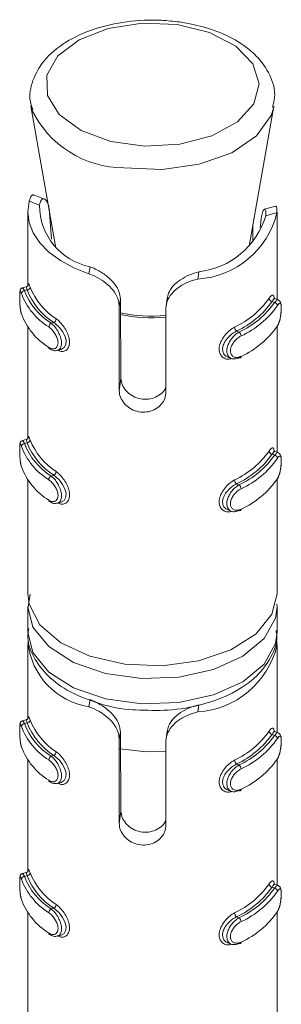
# Model space of a CAD drawing. Header units: millimetres. Extents: x -136 to 1613, y -2821 to -510.
# Tile 17 of 69: x -32 to -24, y -1744 to -1713. Entities that reach past the tile are written whole.
import ezdxf

# ---------------------------------------------------------------- set-up
doc = ezdxf.new("R2010")
doc.units = ezdxf.units.MM

msp = doc.modelspace()

# ---------------------------------------------------------------- linework, layer by layer
at = {"color": 7, "linetype": 'Continuous', "lineweight": 15}
for p, q in [((-31.824, -1715.336), (-31.035, -1719.819)), ((-31.802, -1715.434), (-31.824, -1715.336)), ((-24.815, -1719.819), (-24.027, -1715.336)), ((-31.879, -1718.375), (-31.549, -1718.507)), ((-31.388, -1718.311), (-31.71, -1718.183)), ((-31.925, -1718.724), (-31.925, -1721.088)), ((-31.164, -1719.597), (-31.224, -1718.751)), ((-23.976, -1718.541), (-24.327, -1718.637)), ((-23.925, -1718.747), (-24.288, -1718.847)), ((-23.925, -1721.528), (-23.925, -1718.728)), ((-24.449, -1719.068), (-24.461, -1719.223)), ((-24.696, -1719.144), (-24.696, -1719.698)), ((-29.96, -1720.712), (-29.927, -1720.481)), ((-26.471, -1720.875), (-26.439, -1720.644)), ((-31.977, -1721.126), (-32.096, -1721.158)), ((-31.946, -1721.227), (-32.031, -1721.25)), ((-28.99, -1721.766), (-28.954, -1721.515)), ((-28.954, -1721.515), (-28.935, -1724.066)), ((-27.453, -1721.495), (-27.488, -1721.743)), ((-24.085, -1721.595), (-24.008, -1721.625)), ((-23.888, -1721.543), (-23.997, -1721.5)), ((-28.99, -1724.456), (-28.99, -1721.766)), ((-27.495, -1721.836), (-27.495, -1724.526)), ((-31.925, -1722.41), (-31.925, -1725.987)), ((-31.089, -1722.27), (-31.174, -1722.294)), ((-25.222, -1722.545), (-25.145, -1722.575)), ((-23.925, -1726.428), (-23.925, -1722.397)), ((-30.975, -1723.166), (-30.856, -1723.133)), ((-25.504, -1723.378), (-25.395, -1723.422)), ((-28.99, -1724.456), (-28.935, -1724.066)), ((-31.977, -1726.025), (-32.096, -1726.057)), ((-31.946, -1726.126), (-32.031, -1726.15)), ((-24.085, -1726.494), (-24.008, -1726.525)), ((-23.888, -1726.443), (-23.997, -1726.399)), ((-31.089, -1727.17), (-31.174, -1727.193)), ((-31.925, -1727.309), (-31.925, -1730.972)), ((-25.222, -1727.444), (-25.145, -1727.475)), ((-23.925, -1730.972), (-23.925, -1727.297)), ((-30.975, -1728.065), (-30.856, -1728.033)), ((-25.504, -1728.278), (-25.395, -1728.321)), ((-31.847, -1730.975), (-31.911, -1731.394)), ((-31.925, -1731.38), (-31.925, -1732.197)), ((-23.928, -1731.298), (-23.925, -1731.38)), ((-23.925, -1732.197), (-23.925, -1731.38)), ((-31.925, -1732.605), (-31.925, -1734.969)), ((-23.925, -1735.41), (-23.925, -1732.609)), ((-29.96, -1734.593), (-29.927, -1734.362)), ((-26.471, -1734.756), (-26.439, -1734.525)), ((-31.977, -1735.007), (-32.096, -1735.039)), ((-31.946, -1735.108), (-32.031, -1735.132)), ((-28.99, -1735.648), (-28.954, -1735.396)), ((-28.954, -1735.396), (-28.935, -1737.947)), ((-27.453, -1735.376), (-27.488, -1735.624)), ((-24.085, -1735.476), (-24.008, -1735.507)), ((-23.888, -1735.425), (-23.997, -1735.381)), ((-28.99, -1738.337), (-28.99, -1735.648)), ((-27.495, -1735.717), (-27.495, -1738.407)), ((-31.925, -1736.291), (-31.925, -1739.868)), ((-31.089, -1736.152), (-31.174, -1736.175)), ((-25.222, -1736.426), (-25.145, -1736.457)), ((-23.925, -1740.309), (-23.925, -1736.278)), ((-30.975, -1737.047), (-30.856, -1737.015)), ((-25.504, -1737.26), (-25.395, -1737.303)), ((-28.99, -1738.337), (-28.935, -1737.947)), ((-31.977, -1739.906), (-32.096, -1739.939)), ((-31.946, -1740.008), (-32.031, -1740.031)), ((-24.085, -1740.375), (-24.008, -1740.406)), ((-23.888, -1740.324), (-23.997, -1740.28)), ((-31.089, -1741.051), (-31.174, -1741.074)), ((-31.925, -1741.19), (-31.925, -1744.853)), ((-25.222, -1741.325), (-25.145, -1741.356)), ((-23.925, -1744.853), (-23.925, -1741.178)), ((-30.975, -1741.946), (-30.856, -1741.914)), ((-25.504, -1742.159), (-25.395, -1742.203))]:
    msp.add_line(p, q, dxfattribs=at)
at = {"color": 7, "linetype": 'Continuous', "lineweight": 15, "flags": 128}
for points in [[(-27.127, -1712.719), (-28.251, -1712.674), (-29.34, -1712.842), (-30.276, -1713.204), (-30.957, -1713.723), (-31.309, -1714.341), (-31.294, -1714.992), (-30.915, -1715.604), (-30.211, -1716.112), (-29.26, -1716.461), (-28.164, -1716.613), (-27.042, -1716.551), (-26.016, -1716.282), (-25.197, -1715.835), (-24.673, -1715.259), (-24.502, -1714.616), (-24.702, -1713.976), (-25.251, -1713.408), (-26.089, -1712.973), (-27.127, -1712.719)], [(-31.879, -1718.375), (-31.925, -1718.717), (-31.883, -1719.059), (-31.753, -1719.394), (-31.539, -1719.713), (-31.246, -1720.011), (-30.879, -1720.281), (-30.447, -1720.516), (-29.96, -1720.712)], [(-23.994, -1721.506), (-24.017, -1721.503), (-24.061, -1721.554), (-24.085, -1721.595), (-24.085, -1721.595), (-24.085, -1721.595)], [(-30.856, -1723.133), (-30.759, -1723.075), (-30.703, -1722.97), (-30.696, -1722.84), (-30.733, -1722.702), (-30.806, -1722.562), (-30.91, -1722.426), (-31.033, -1722.31), (-31.089, -1722.271), (-31.089, -1722.27), (-31.089, -1722.27)], [(-25.08, -1723.354), (-25.081, -1723.369), (-25.085, -1723.382), (-25.091, -1723.392), (-25.099, -1723.399), (-25.109, -1723.403), (-25.12, -1723.403), (-25.132, -1723.399), (-25.145, -1723.392)], [(-23.994, -1726.405), (-24.017, -1726.402), (-24.061, -1726.454), (-24.085, -1726.494), (-24.085, -1726.494), (-24.085, -1726.494)], [(-30.856, -1728.032), (-30.759, -1727.975), (-30.703, -1727.869), (-30.696, -1727.739), (-30.733, -1727.602), (-30.806, -1727.461), (-30.91, -1727.325), (-31.033, -1727.209), (-31.089, -1727.17), (-31.089, -1727.17), (-31.089, -1727.17)], [(-25.08, -1728.253), (-25.081, -1728.269), (-25.085, -1728.281), (-25.091, -1728.291), (-25.099, -1728.298), (-25.109, -1728.302), (-25.12, -1728.302), (-25.132, -1728.298), (-25.145, -1728.291)], [(-31.925, -1730.972), (-31.885, -1731.297), (-31.539, -1731.962), (-30.867, -1732.537), (-29.929, -1732.971), (-28.81, -1733.224), (-27.611, -1733.274), (-26.441, -1733.116), (-25.404, -1732.765), (-24.596, -1732.252), (-24.087, -1731.623), (-23.925, -1730.972)], [(-23.994, -1735.387), (-24.017, -1735.384), (-24.061, -1735.436), (-24.085, -1735.476), (-24.085, -1735.476), (-24.085, -1735.476)], [(-28.972, -1735.936), (-28.111, -1736.039), (-27.495, -1736.025)], [(-30.856, -1737.014), (-30.759, -1736.957), (-30.703, -1736.851), (-30.696, -1736.721), (-30.733, -1736.583), (-30.806, -1736.443), (-30.91, -1736.307), (-31.033, -1736.191), (-31.089, -1736.152), (-31.089, -1736.152), (-31.089, -1736.152)], [(-25.08, -1737.235), (-25.081, -1737.25), (-25.085, -1737.263), (-25.091, -1737.273), (-25.099, -1737.28), (-25.109, -1737.284), (-25.12, -1737.284), (-25.132, -1737.28), (-25.145, -1737.273)], [(-23.994, -1740.287), (-24.017, -1740.284), (-24.061, -1740.335), (-24.085, -1740.375), (-24.085, -1740.375), (-24.085, -1740.375)], [(-30.856, -1741.913), (-30.759, -1741.856), (-30.703, -1741.75), (-30.696, -1741.621), (-30.733, -1741.483), (-30.806, -1741.343), (-30.91, -1741.207), (-31.033, -1741.091), (-31.089, -1741.051), (-31.089, -1741.051), (-31.089, -1741.051)], [(-25.08, -1742.135), (-25.081, -1742.15), (-25.085, -1742.163), (-25.091, -1742.173), (-25.099, -1742.179), (-25.109, -1742.183), (-25.12, -1742.183), (-25.132, -1742.179), (-25.145, -1742.172)]]:
    msp.add_lwpolyline(points, dxfattribs=at)
at = {"color": 8, "linetype": 'Continuous', "lineweight": 15, "flags": 128}
for points in [[(-24.031, -1715.361), (-24.115, -1715.634), (-24.583, -1716.288), (-25.379, -1716.827), (-26.424, -1717.197), (-27.616, -1717.362), (-28.838, -1717.307)], [(-32.095, -1721.164), (-32.079, -1721.164), (-32.044, -1721.22), (-32.031, -1721.25), (-32.031, -1721.25), (-32.031, -1721.25)], [(-32.095, -1726.064), (-32.079, -1726.064), (-32.044, -1726.12), (-32.031, -1726.15), (-32.031, -1726.15), (-32.031, -1726.15)], [(-23.925, -1731.38), (-23.976, -1731.749), (-24.34, -1732.405), (-25.022, -1732.969), (-25.963, -1733.393), (-27.077, -1733.637), (-28.267, -1733.681), (-29.427, -1733.521), (-30.453, -1733.17), (-31.254, -1732.66), (-31.76, -1732.037), (-31.925, -1731.391)], [(-31.925, -1732.197), (-31.76, -1732.854), (-31.254, -1733.477), (-30.453, -1733.987), (-29.427, -1734.337), (-28.267, -1734.498), (-27.077, -1734.454), (-25.963, -1734.209), (-25.022, -1733.786), (-24.34, -1733.221), (-23.976, -1732.566), (-23.925, -1732.197)], [(-32.095, -1735.046), (-32.079, -1735.046), (-32.044, -1735.101), (-32.031, -1735.132), (-32.031, -1735.132), (-32.031, -1735.132)], [(-32.095, -1739.945), (-32.079, -1739.945), (-32.044, -1740.001), (-32.031, -1740.031), (-32.031, -1740.031), (-32.031, -1740.031)]]:
    msp.add_lwpolyline(points, dxfattribs=at)
at = {"color": 8, "linetype": 'Continuous', "lineweight": 15}
for centre, radius, start, end in [((-28.838, -1714.025), 3.282, 205.4311, 269.9994), ((-27.925, -1717.046), 5.072, 258.1922, 274.8688), ((-27.925, -1716.979), 5.085, 258.2431, 274.8539)]:
    msp.add_arc(centre, radius, start, end, dxfattribs=at)
at = {"color": 7, "linetype": 'Continuous', "lineweight": 15}
for centre, radius, start, end in [((-29.54, -1718.51), 2.009, 179.9185, 258.8846), ((-26.639, -1718.088), 2.792, 273.4412, 346.3436), ((-26.726, -1718.115), 2.545, 276.4827, 343.3027), ((-32.026, -1721.354), 0.104, 92.5423, 173.7609), ((-30.071, -1720.514), 2.094, 200.5911, 238.2112), ((-31.952, -1721.123), 0.104, 273.1535, 353.7619), ((-29.9, -1720.42), 2.199, 201.5272, 237.2766), ((-29.852, -1720.347), 2.146, 201.528, 237.2754), ((-30.119, -1720.588), 2.147, 200.5892, 238.2136), ((-26.475, -1719.873), 2.81, 294.9909, 324.7943), ((-26.438, -1719.935), 2.879, 294.9873, 324.8004), ((-24.064, -1721.482), 0.115, 185.5614, 259.6038), ((-26.268, -1720.077), 2.739, 294.2039, 325.5837), ((-26.231, -1720.14), 2.808, 294.1968, 325.5876), ((-24.027, -1721.738), 0.114, 5.6259, 80.2342), ((-30.119, -1721.241), 2.147, 200.5892, 238.2136), ((-31.154, -1722.144), 0.142, 297.1347, 356.6688), ((-31.107, -1722.421), 0.143, 117.8036, 176.8181), ((-25.124, -1722.414), 0.163, 182.1259, 233.4701), ((-26.231, -1720.793), 2.808, 294.1968, 325.5876), ((-25.245, -1722.707), 0.165, 2.0342, 52.6761), ((-31.199, -1723.07), 0.0514, 175.2421, 235.6517), ((-32.026, -1726.253), 0.104, 92.5713, 173.7469), ((-30.119, -1725.487), 2.147, 200.5892, 238.2136), ((-30.071, -1725.413), 2.094, 200.5911, 238.2112), ((-31.952, -1726.022), 0.104, 273.1331, 353.7673), ((-29.9, -1725.319), 2.199, 201.5272, 237.2766), ((-29.852, -1725.246), 2.146, 201.528, 237.2754), ((-26.475, -1724.772), 2.81, 294.9909, 324.7943), ((-26.438, -1724.834), 2.879, 294.9873, 324.8004), ((-26.268, -1724.977), 2.739, 294.2039, 325.5837), ((-26.231, -1725.039), 2.808, 294.1968, 325.5876), ((-24.064, -1726.381), 0.115, 185.5557, 259.6231), ((-24.028, -1726.637), 0.114, 5.6396, 80.2067), ((-30.119, -1726.14), 2.147, 200.5892, 238.2136), ((-31.107, -1727.32), 0.144, 117.827, 176.8053), ((-31.154, -1727.043), 0.142, 297.118, 356.6748), ((-26.231, -1725.692), 2.808, 294.1968, 325.5876), ((-25.124, -1727.313), 0.163, 182.1201, 233.4851), ((-25.245, -1727.606), 0.165, 2.046, 52.6552), ((-31.199, -1727.969), 0.0515, 175.2657, 235.605), ((-29.595, -1732.28), 2.342, 186.1752, 261.0314), ((-26.639, -1731.969), 2.792, 273.4412, 346.3436), ((-32.026, -1735.235), 0.104, 92.5509, 173.7523), ((-30.071, -1734.395), 2.094, 200.5911, 238.2112), ((-31.952, -1735.004), 0.104, 273.1331, 353.7673), ((-29.9, -1734.301), 2.199, 201.5272, 237.2766), ((-29.852, -1734.228), 2.146, 201.528, 237.2754), ((-30.119, -1734.469), 2.147, 200.5892, 238.2136), ((-26.475, -1733.754), 2.81, 294.9909, 324.7943), ((-26.438, -1733.816), 2.879, 294.9873, 324.8004), ((-24.064, -1735.363), 0.115, 185.5557, 259.6231), ((-26.268, -1733.959), 2.739, 294.2039, 325.5837), ((-26.231, -1734.021), 2.808, 294.1968, 325.5876), ((-24.028, -1735.619), 0.114, 5.634, 80.2261), ((-30.119, -1735.122), 2.147, 200.5892, 238.2136), ((-31.154, -1736.025), 0.142, 297.118, 356.6748), ((-31.107, -1736.302), 0.143, 117.8104, 176.8113), ((-25.124, -1736.295), 0.163, 182.1201, 233.4851), ((-26.231, -1734.674), 2.808, 294.1968, 325.5876), ((-25.245, -1736.588), 0.165, 2.0403, 52.6701), ((-31.199, -1736.951), 0.0514, 175.2311, 235.6628), ((-32.026, -1740.134), 0.104, 92.5423, 173.7609), ((-30.119, -1739.368), 2.147, 200.5892, 238.2136), ((-30.071, -1739.295), 2.094, 200.5911, 238.2112), ((-31.952, -1739.903), 0.104, 273.1535, 353.7619), ((-29.9, -1739.201), 2.199, 201.5272, 237.2766), ((-29.852, -1739.127), 2.146, 201.528, 237.2754), ((-26.475, -1738.653), 2.81, 294.9909, 324.7943), ((-26.438, -1738.716), 2.879, 294.9873, 324.8004), ((-26.268, -1738.858), 2.739, 294.2039, 325.5837), ((-26.231, -1738.92), 2.808, 294.1968, 325.5876), ((-24.064, -1740.262), 0.115, 185.5614, 259.6038), ((-24.027, -1740.518), 0.114, 5.6259, 80.2342), ((-30.119, -1740.021), 2.147, 200.5892, 238.2136), ((-31.107, -1741.201), 0.143, 117.8036, 176.8181), ((-31.154, -1740.924), 0.142, 297.1347, 356.6688), ((-26.231, -1739.573), 2.808, 294.1968, 325.5876), ((-25.124, -1741.194), 0.163, 182.1259, 233.4701), ((-25.245, -1741.487), 0.165, 2.0342, 52.6761), ((-31.199, -1741.85), 0.0514, 175.2421, 235.6517)]:
    msp.add_arc(centre, radius, start, end, dxfattribs=at)
for points, knots in [([(-27.059, -1712.632), (-27.251, -1712.611), (-27.808, -1712.55), (-28.759, -1712.596), (-29.821, -1712.834), (-30.741, -1713.256), (-31.417, -1713.823), (-31.79, -1714.486), (-31.905, -1715.057), (-31.795, -1715.361), (-31.764, -1715.446)], [0, 0, 0, 0, 0.079004, 0.228625, 0.379186, 0.531246, 0.685744, 0.819747, 0.949315, 1, 1, 1, 1]), ([(-24.067, -1715.362), (-24.039, -1715.257), (-23.948, -1714.915), (-24.123, -1714.322), (-24.559, -1713.694), (-25.254, -1713.178), (-26.11, -1712.807), (-26.761, -1712.687), (-27.059, -1712.632)], [0, 0, 0, 0, 0.081731, 0.264723, 0.4449, 0.634141, 0.832975, 1, 1, 1, 1]), ([(-31.879, -1718.375), (-31.868, -1718.339), (-31.834, -1718.234), (-31.771, -1718.156), (-31.727, -1718.188), (-31.716, -1718.196)], [0, 0, 0, 0, 0.277273, 0.811253, 1, 1, 1, 1]), ([(-31.224, -1718.751), (-31.235, -1718.665), (-31.256, -1718.494), (-31.335, -1718.338), (-31.423, -1718.286), (-31.505, -1718.341), (-31.534, -1718.451), (-31.549, -1718.507)], [0, 0, 0, 0, 0.201313, 0.402872, 0.60172, 0.799287, 1, 1, 1, 1]), ([(-24.288, -1718.847), (-24.286, -1718.785), (-24.28, -1718.661), (-24.323, -1718.616), (-24.38, -1718.692), (-24.426, -1718.854), (-24.442, -1719.003), (-24.449, -1719.068)], [0, 0, 0, 0, 0.222574, 0.446184, 0.650782, 0.848166, 1, 1, 1, 1]), ([(-23.974, -1718.55), (-23.97, -1718.546), (-23.953, -1718.526), (-23.929, -1718.592), (-23.926, -1718.697), (-23.925, -1718.747)], [0, 0, 0, 0, 0.1107788, 0.582825, 1, 1, 1, 1]), ([(-29.927, -1720.481), (-29.848, -1720.514), (-29.661, -1720.592), (-29.373, -1720.778), (-29.132, -1721.019), (-28.983, -1721.272), (-28.964, -1721.435), (-28.954, -1721.515)], [0, 0, 0, 0, 0.173182, 0.40774, 0.61591, 0.813563, 1, 1, 1, 1]), ([(-27.441, -1721.497), (-27.434, -1721.441), (-27.415, -1721.301), (-27.266, -1721.089), (-27.03, -1720.889), (-26.739, -1720.734), (-26.539, -1720.674), (-26.439, -1720.644)], [0, 0, 0, 0, 0.1412505, 0.3579698, 0.5717554, 0.7841877, 1, 1, 1, 1]), ([(-28.99, -1721.766), (-28.995, -1721.701), (-29.008, -1721.544), (-29.13, -1721.296), (-29.345, -1721.052), (-29.622, -1720.855), (-29.835, -1720.756), (-29.946, -1720.717), (-29.96, -1720.712)], [0, 0, 0, 0, 0.147073, 0.351347, 0.555284, 0.760029, 0.971358, 1, 1, 1, 1]), ([(-26.471, -1720.875), (-26.587, -1720.908), (-26.818, -1720.973), (-27.135, -1721.161), (-27.365, -1721.398), (-27.479, -1721.633), (-27.49, -1721.78), (-27.495, -1721.836)], [0, 0, 0, 0, 0.227103, 0.45491, 0.66725, 0.872126, 1, 1, 1, 1]), ([(-32.095, -1721.159), (-32.097, -1721.159), (-32.112, -1721.161), (-32.134, -1721.176), (-32.156, -1721.2), (-32.168, -1721.224), (-32.176, -1721.251), (-32.183, -1721.295), (-32.186, -1721.377), (-32.184, -1721.515), (-32.179, -1721.666), (-32.165, -1721.824), (-32.148, -1721.945), (-32.131, -1721.995), (-32.125, -1722.011)], [0, 0, 0, 0, 0.005842, 0.043103, 0.07516, 0.106582, 0.142662, 0.213776, 0.366819, 0.496333, 0.631126, 0.772694, 0.930132, 1, 1, 1, 1]), ([(-32.129, -1721.343), (-32.132, -1721.334), (-32.143, -1721.299), (-32.16, -1721.262), (-32.174, -1721.258), (-32.182, -1721.296), (-32.185, -1721.371), (-32.185, -1721.482), (-32.181, -1721.619), (-32.171, -1721.764), (-32.154, -1721.9), (-32.137, -1721.964), (-32.129, -1721.996)], [0, 0, 0, 0, 0.037288, 0.14983, 0.256288, 0.356424, 0.45344, 0.553199, 0.659988, 0.772411, 0.885901, 1, 1, 1, 1]), ([(-31.919, -1721.112), (-31.918, -1721.096), (-31.916, -1721.071), (-31.914, -1721.065), (-31.919, -1721.08), (-31.935, -1721.103), (-31.957, -1721.121), (-31.973, -1721.123), (-31.978, -1721.124)], [0, 0, 0, 0, 0.349328, 0.57578, 0.714457, 0.825454, 0.953161, 1, 1, 1, 1]), ([(-31.946, -1721.227), (-31.946, -1721.227), (-31.959, -1721.197), (-31.966, -1721.148), (-31.976, -1721.115), (-31.977, -1721.126), (-31.977, -1721.126)], [0, 0, 0, 0, 0.0002016, 0.4703877, 0.9936123, 1, 1, 1, 1]), ([(-31.918, -1721.112), (-31.918, -1721.096), (-31.916, -1721.039), (-31.906, -1721.014), (-31.884, -1721.037), (-31.86, -1721.103), (-31.848, -1721.134)], [0, 0, 0, 0, 0.1225079, 0.4296325, 0.7304575, 1, 1, 1, 1]), ([(-24.179, -1721.493), (-24.168, -1721.477), (-24.133, -1721.426), (-24.084, -1721.382), (-24.043, -1721.394), (-24.02, -1721.444), (-24.016, -1721.504), (-24.014, -1721.524)], [0, 0, 0, 0, 0.121544, 0.390915, 0.646902, 0.888414, 1, 1, 1, 1]), ([(-23.923, -1722.405), (-23.913, -1722.39), (-23.879, -1722.341), (-23.838, -1722.209), (-23.804, -1722.041), (-23.787, -1721.878), (-23.786, -1721.733), (-23.8, -1721.644), (-23.833, -1721.575), (-23.872, -1721.554), (-23.888, -1721.545)], [0, 0, 0, 0, 0.0700805, 0.2444564, 0.3984276, 0.5398698, 0.6895153, 0.8500791, 0.9379723, 1, 1, 1, 1]), ([(-23.914, -1722.38), (-23.909, -1722.371), (-23.887, -1722.333), (-23.853, -1722.248), (-23.821, -1722.12), (-23.8, -1721.988), (-23.79, -1721.863), (-23.79, -1721.754), (-23.802, -1721.676), (-23.828, -1721.644), (-23.865, -1721.657), (-23.898, -1721.703), (-23.914, -1721.727)], [0, 0, 0, 0, 0.0372794, 0.1498269, 0.2562879, 0.3564241, 0.4534411, 0.5532028, 0.6600011, 0.7724093, 0.8859077, 1, 1, 1, 1]), ([(-31.25, -1723.066), (-31.24, -1723.072), (-31.198, -1723.099), (-31.124, -1723.121), (-31.043, -1723.106), (-30.984, -1723.054), (-30.952, -1722.971), (-30.953, -1722.861), (-30.991, -1722.733), (-31.062, -1722.604), (-31.153, -1722.489), (-31.218, -1722.438), (-31.25, -1722.413)], [0, 0, 0, 0, 0.0372518, 0.1498031, 0.2562908, 0.3564172, 0.4534417, 0.5532055, 0.6600095, 0.7724368, 0.8859121, 1, 1, 1, 1]), ([(-25.222, -1722.545), (-25.222, -1722.545), (-25.26, -1722.567), (-25.359, -1722.618), (-25.491, -1722.736), (-25.604, -1722.88), (-25.669, -1723.034), (-25.677, -1723.174), (-25.632, -1723.285), (-25.569, -1723.354), (-25.517, -1723.369), (-25.502, -1723.373)], [0, 0, 0, 0, 0.000048, 0.131362, 0.277466, 0.424937, 0.566192, 0.696485, 0.821039, 0.949281, 1, 1, 1, 1]), ([(-25.145, -1723.392), (-25.145, -1723.392), (-25.187, -1723.416), (-25.277, -1723.445), (-25.396, -1723.433), (-25.488, -1723.365), (-25.536, -1723.254), (-25.538, -1723.118), (-25.497, -1722.974), (-25.421, -1722.831), (-25.314, -1722.699), (-25.216, -1722.617), (-25.158, -1722.583), (-25.145, -1722.575), (-25.145, -1722.575)], [0, 0, 0, 0, 0.0000375, 0.1122146, 0.224487, 0.337094, 0.4455861, 0.5475346, 0.6461754, 0.746785, 0.8524242, 0.9632535, 0.9999625, 1, 1, 1, 1]), ([(-25.08, -1722.701), (-25.092, -1722.707), (-25.141, -1722.733), (-25.227, -1722.798), (-25.32, -1722.902), (-25.388, -1723.015), (-25.424, -1723.13), (-25.423, -1723.239), (-25.38, -1723.329), (-25.299, -1723.384), (-25.194, -1723.398), (-25.118, -1723.369), (-25.08, -1723.354)], [0, 0, 0, 0, 0.037281, 0.1498248, 0.2562901, 0.356427, 0.4534469, 0.5532077, 0.6600016, 0.7724126, 0.8859178, 1, 1, 1, 1]), ([(-31.224, -1723.108), (-31.206, -1723.122), (-31.152, -1723.162), (-31.059, -1723.185), (-30.998, -1723.166), (-30.978, -1723.16)], [0, 0, 0, 0, 0.2572129, 0.7585065, 1, 1, 1, 1]), ([(-28.935, -1724.066), (-28.927, -1724.131), (-28.91, -1724.262), (-28.787, -1724.455), (-28.604, -1724.613), (-28.371, -1724.716), (-28.117, -1724.745), (-27.87, -1724.696), (-27.663, -1724.578), (-27.531, -1724.448), (-27.502, -1724.361), (-27.495, -1724.339)], [0, 0, 0, 0, 0.118326, 0.2367, 0.356142, 0.477403, 0.598163, 0.717734, 0.837812, 0.95912, 1, 1, 1, 1]), ([(-27.495, -1724.526), (-27.498, -1724.57), (-27.507, -1724.681), (-27.593, -1724.855), (-27.759, -1725.019), (-27.982, -1725.126), (-28.234, -1725.158), (-28.484, -1725.111), (-28.706, -1724.993), (-28.877, -1724.819), (-28.975, -1724.629), (-28.985, -1724.508), (-28.99, -1724.456)], [0, 0, 0, 0, 0.067536, 0.172851, 0.279381, 0.387327, 0.494687, 0.600407, 0.705959, 0.813029, 0.921034, 1, 1, 1, 1]), ([(-31.919, -1726.011), (-31.918, -1725.996), (-31.916, -1725.97), (-31.914, -1725.964), (-31.919, -1725.979), (-31.935, -1726.002), (-31.957, -1726.02), (-31.973, -1726.022), (-31.978, -1726.023)], [0, 0, 0, 0, 0.3493342, 0.5757901, 0.7144692, 0.8254678, 0.9531737, 1, 1, 1, 1]), ([(-31.946, -1726.126), (-31.946, -1726.126), (-31.959, -1726.096), (-31.966, -1726.047), (-31.976, -1726.014), (-31.977, -1726.025), (-31.977, -1726.025)], [0, 0, 0, 0, 0.000202, 0.470394, 0.993612, 1, 1, 1, 1]), ([(-31.917, -1725.972), (-31.917, -1725.97), (-31.915, -1725.929), (-31.906, -1725.916), (-31.884, -1725.935), (-31.86, -1726.002), (-31.848, -1726.034)], [0, 0, 0, 0, 0.017962, 0.361685, 0.698337, 1, 1, 1, 1]), ([(-32.095, -1726.058), (-32.097, -1726.059), (-32.112, -1726.06), (-32.134, -1726.076), (-32.156, -1726.099), (-32.168, -1726.123), (-32.176, -1726.15), (-32.183, -1726.194), (-32.186, -1726.276), (-32.184, -1726.414), (-32.179, -1726.566), (-32.165, -1726.723), (-32.148, -1726.844), (-32.131, -1726.894), (-32.125, -1726.91)], [0, 0, 0, 0, 0.00585, 0.043095, 0.075151, 0.106598, 0.142677, 0.213766, 0.366833, 0.496345, 0.631113, 0.772697, 0.930133, 1, 1, 1, 1]), ([(-32.129, -1726.242), (-32.132, -1726.233), (-32.143, -1726.198), (-32.16, -1726.161), (-32.174, -1726.157), (-32.182, -1726.195), (-32.185, -1726.27), (-32.185, -1726.381), (-32.181, -1726.518), (-32.171, -1726.663), (-32.154, -1726.799), (-32.137, -1726.863), (-32.129, -1726.895)], [0, 0, 0, 0, 0.037288, 0.14983, 0.256275, 0.356411, 0.453448, 0.553207, 0.659975, 0.772415, 0.885905, 1, 1, 1, 1]), ([(-24.179, -1726.392), (-24.168, -1726.376), (-24.133, -1726.325), (-24.084, -1726.281), (-24.043, -1726.293), (-24.02, -1726.343), (-24.016, -1726.404), (-24.014, -1726.423)], [0, 0, 0, 0, 0.121547, 0.390927, 0.646922, 0.888411, 1, 1, 1, 1]), ([(-23.923, -1727.304), (-23.913, -1727.29), (-23.879, -1727.24), (-23.838, -1727.109), (-23.804, -1726.941), (-23.787, -1726.777), (-23.786, -1726.632), (-23.8, -1726.544), (-23.833, -1726.474), (-23.872, -1726.453), (-23.888, -1726.444)], [0, 0, 0, 0, 0.070082, 0.244471, 0.398445, 0.539889, 0.689537, 0.850077, 0.937971, 1, 1, 1, 1]), ([(-23.914, -1727.279), (-23.909, -1727.27), (-23.887, -1727.233), (-23.853, -1727.148), (-23.821, -1727.02), (-23.8, -1726.888), (-23.79, -1726.762), (-23.79, -1726.653), (-23.802, -1726.576), (-23.828, -1726.543), (-23.865, -1726.556), (-23.898, -1726.603), (-23.914, -1726.626)], [0, 0, 0, 0, 0.037278, 0.1498308, 0.2562785, 0.3564142, 0.4534523, 0.5532135, 0.6599898, 0.7724143, 0.8859121, 1, 1, 1, 1]), ([(-31.25, -1727.965), (-31.24, -1727.972), (-31.198, -1727.998), (-31.124, -1728.02), (-31.043, -1728.006), (-30.984, -1727.954), (-30.952, -1727.87), (-30.953, -1727.76), (-30.991, -1727.632), (-31.062, -1727.503), (-31.153, -1727.388), (-31.218, -1727.337), (-31.25, -1727.312)], [0, 0, 0, 0, 0.0372503, 0.1498071, 0.2562815, 0.3564073, 0.4534529, 0.5532161, 0.6599981, 0.7724418, 0.8859165, 1, 1, 1, 1]), ([(-25.222, -1727.444), (-25.222, -1727.444), (-25.26, -1727.466), (-25.359, -1727.517), (-25.491, -1727.635), (-25.604, -1727.78), (-25.669, -1727.933), (-25.677, -1728.073), (-25.632, -1728.184), (-25.569, -1728.253), (-25.517, -1728.268), (-25.502, -1728.272)], [0, 0, 0, 0, 0.000048, 0.131365, 0.277468, 0.424921, 0.566176, 0.696491, 0.821045, 0.949267, 1, 1, 1, 1]), ([(-25.145, -1728.291), (-25.145, -1728.291), (-25.187, -1728.315), (-25.277, -1728.344), (-25.396, -1728.332), (-25.488, -1728.264), (-25.536, -1728.153), (-25.538, -1728.017), (-25.497, -1727.873), (-25.421, -1727.73), (-25.314, -1727.598), (-25.216, -1727.517), (-25.158, -1727.483), (-25.145, -1727.475), (-25.145, -1727.475)], [0, 0, 0, 0, 0.0000375, 0.1122143, 0.2244863, 0.3371072, 0.4455814, 0.5475484, 0.6461711, 0.7467954, 0.8524235, 0.9632525, 0.9999625, 1, 1, 1, 1]), ([(-25.08, -1727.6), (-25.092, -1727.607), (-25.141, -1727.633), (-25.227, -1727.697), (-25.32, -1727.801), (-25.388, -1727.914), (-25.424, -1728.029), (-25.423, -1728.138), (-25.38, -1728.229), (-25.299, -1728.283), (-25.194, -1728.297), (-25.118, -1728.268), (-25.08, -1728.253)], [0, 0, 0, 0, 0.037281, 0.149825, 0.256277, 0.356414, 0.453456, 0.553216, 0.659989, 0.772417, 0.885922, 1, 1, 1, 1]), ([(-31.224, -1728.007), (-31.206, -1728.021), (-31.152, -1728.061), (-31.059, -1728.084), (-30.998, -1728.065), (-30.978, -1728.059)], [0, 0, 0, 0, 0.257212, 0.758506, 1, 1, 1, 1]), ([(-31.89, -1732.076), (-31.904, -1732.147), (-31.965, -1732.457), (-31.761, -1733.01), (-31.3, -1733.63), (-30.575, -1734.146), (-29.637, -1734.505), (-28.891, -1734.687), (-28.49, -1734.689), (-28.464, -1734.689)], [0, 0, 0, 0, 0.052727, 0.231132, 0.408194, 0.59482, 0.789944, 0.986327, 1, 1, 1, 1]), ([(-28.464, -1734.689), (-28.115, -1734.704), (-27.389, -1734.736), (-26.31, -1734.543), (-25.331, -1734.177), (-24.567, -1733.653), (-24.1, -1733.022), (-23.891, -1732.491), (-23.945, -1732.203), (-23.956, -1732.144)], [0, 0, 0, 0, 0.155606, 0.323309, 0.492266, 0.663636, 0.816719, 0.962316, 1, 1, 1, 1]), ([(-23.96, -1732.429), (-23.95, -1732.443), (-23.928, -1732.47), (-23.926, -1732.576), (-23.925, -1732.628)], [0, 0, 0, 0, 0.502506, 1, 1, 1, 1]), ([(-29.927, -1734.362), (-29.848, -1734.395), (-29.661, -1734.474), (-29.373, -1734.659), (-29.132, -1734.9), (-28.983, -1735.153), (-28.964, -1735.317), (-28.954, -1735.396)], [0, 0, 0, 0, 0.173186, 0.407738, 0.615909, 0.81358, 1, 1, 1, 1]), ([(-27.441, -1735.378), (-27.434, -1735.323), (-27.415, -1735.182), (-27.266, -1734.971), (-27.03, -1734.77), (-26.739, -1734.615), (-26.539, -1734.555), (-26.439, -1734.525)], [0, 0, 0, 0, 0.141269, 0.35797, 0.571755, 0.784186, 1, 1, 1, 1]), ([(-28.99, -1735.648), (-28.995, -1735.582), (-29.008, -1735.425), (-29.13, -1735.177), (-29.345, -1734.934), (-29.622, -1734.736), (-29.835, -1734.637), (-29.946, -1734.598), (-29.96, -1734.593)], [0, 0, 0, 0, 0.147073, 0.351347, 0.555284, 0.760029, 0.971358, 1, 1, 1, 1]), ([(-26.471, -1734.756), (-26.587, -1734.789), (-26.818, -1734.854), (-27.135, -1735.042), (-27.365, -1735.279), (-27.479, -1735.514), (-27.49, -1735.661), (-27.495, -1735.717)], [0, 0, 0, 0, 0.227103, 0.45491, 0.66725, 0.872126, 1, 1, 1, 1]), ([(-32.095, -1735.04), (-32.097, -1735.04), (-32.112, -1735.042), (-32.134, -1735.058), (-32.156, -1735.081), (-32.168, -1735.105), (-32.176, -1735.132), (-32.183, -1735.176), (-32.186, -1735.258), (-32.184, -1735.396), (-32.179, -1735.548), (-32.165, -1735.705), (-32.148, -1735.826), (-32.131, -1735.876), (-32.125, -1735.892)], [0, 0, 0, 0, 0.005842, 0.043102, 0.075158, 0.106605, 0.142683, 0.213772, 0.366811, 0.496349, 0.631116, 0.772699, 0.930134, 1, 1, 1, 1]), ([(-32.129, -1735.224), (-32.132, -1735.215), (-32.143, -1735.18), (-32.16, -1735.143), (-32.174, -1735.139), (-32.182, -1735.177), (-32.185, -1735.252), (-32.185, -1735.363), (-32.181, -1735.5), (-32.171, -1735.645), (-32.154, -1735.781), (-32.137, -1735.845), (-32.129, -1735.877)], [0, 0, 0, 0, 0.037289, 0.149826, 0.256285, 0.356421, 0.453437, 0.553196, 0.659986, 0.77241, 0.8859, 1, 1, 1, 1]), ([(-31.919, -1734.993), (-31.918, -1734.978), (-31.916, -1734.952), (-31.914, -1734.946), (-31.919, -1734.961), (-31.935, -1734.984), (-31.957, -1735.002), (-31.973, -1735.004), (-31.978, -1735.005)], [0, 0, 0, 0, 0.349325, 0.575829, 0.714477, 0.825472, 0.953175, 1, 1, 1, 1]), ([(-31.946, -1735.108), (-31.946, -1735.108), (-31.959, -1735.078), (-31.966, -1735.029), (-31.976, -1734.996), (-31.977, -1735.007), (-31.977, -1735.007)], [0, 0, 0, 0, 0.0002016, 0.4703877, 0.9936123, 1, 1, 1, 1]), ([(-31.917, -1734.954), (-31.917, -1734.952), (-31.915, -1734.911), (-31.906, -1734.898), (-31.884, -1734.917), (-31.86, -1734.984), (-31.848, -1735.016)], [0, 0, 0, 0, 0.017961, 0.36168, 0.698349, 1, 1, 1, 1]), ([(-24.179, -1735.374), (-24.168, -1735.358), (-24.133, -1735.307), (-24.084, -1735.263), (-24.043, -1735.275), (-24.02, -1735.325), (-24.016, -1735.386), (-24.014, -1735.405)], [0, 0, 0, 0, 0.121546, 0.390911, 0.646926, 0.888412, 1, 1, 1, 1]), ([(-23.923, -1736.286), (-23.913, -1736.272), (-23.879, -1736.222), (-23.838, -1736.09), (-23.804, -1735.923), (-23.787, -1735.759), (-23.786, -1735.614), (-23.8, -1735.526), (-23.833, -1735.456), (-23.872, -1735.435), (-23.888, -1735.426)], [0, 0, 0, 0, 0.070082, 0.244458, 0.398429, 0.539872, 0.689517, 0.850055, 0.937972, 1, 1, 1, 1]), ([(-23.914, -1736.261), (-23.909, -1736.252), (-23.887, -1736.215), (-23.853, -1736.129), (-23.821, -1736.002), (-23.8, -1735.87), (-23.79, -1735.744), (-23.79, -1735.635), (-23.802, -1735.558), (-23.828, -1735.525), (-23.865, -1735.538), (-23.898, -1735.585), (-23.914, -1735.608)], [0, 0, 0, 0, 0.037278, 0.14983, 0.256277, 0.356431, 0.453447, 0.553207, 0.660005, 0.772412, 0.885909, 1, 1, 1, 1]), ([(-31.25, -1736.947), (-31.24, -1736.954), (-31.198, -1736.98), (-31.124, -1737.002), (-31.043, -1736.988), (-30.984, -1736.936), (-30.952, -1736.852), (-30.953, -1736.742), (-30.991, -1736.614), (-31.062, -1736.485), (-31.153, -1736.37), (-31.218, -1736.319), (-31.25, -1736.294)], [0, 0, 0, 0, 0.03725, 0.149806, 0.25628, 0.356424, 0.453447, 0.55321, 0.660013, 0.772439, 0.885913, 1, 1, 1, 1]), ([(-25.222, -1736.426), (-25.222, -1736.426), (-25.26, -1736.448), (-25.359, -1736.499), (-25.491, -1736.617), (-25.604, -1736.762), (-25.669, -1736.915), (-25.677, -1737.055), (-25.632, -1737.166), (-25.569, -1737.235), (-25.517, -1737.25), (-25.502, -1737.254)], [0, 0, 0, 0, 0.000048, 0.131362, 0.277466, 0.424936, 0.566192, 0.696508, 0.821039, 0.949281, 1, 1, 1, 1]), ([(-25.145, -1737.273), (-25.145, -1737.273), (-25.187, -1737.297), (-25.277, -1737.326), (-25.396, -1737.314), (-25.488, -1737.246), (-25.536, -1737.135), (-25.538, -1736.999), (-25.497, -1736.855), (-25.421, -1736.712), (-25.314, -1736.58), (-25.216, -1736.498), (-25.158, -1736.465), (-25.145, -1736.457), (-25.145, -1736.457)], [0, 0, 0, 0, 0.000038, 0.112211, 0.224492, 0.337099, 0.445591, 0.547539, 0.646162, 0.746786, 0.852425, 0.963254, 0.999962, 1, 1, 1, 1]), ([(-25.08, -1736.582), (-25.092, -1736.589), (-25.141, -1736.615), (-25.227, -1736.679), (-25.32, -1736.783), (-25.388, -1736.896), (-25.424, -1737.011), (-25.423, -1737.12), (-25.38, -1737.21), (-25.299, -1737.265), (-25.194, -1737.279), (-25.118, -1737.25), (-25.08, -1737.235)], [0, 0, 0, 0, 0.037282, 0.149821, 0.256286, 0.356424, 0.453444, 0.553206, 0.66, 0.772411, 0.885917, 1, 1, 1, 1]), ([(-31.224, -1736.989), (-31.206, -1737.003), (-31.152, -1737.043), (-31.059, -1737.066), (-30.998, -1737.047), (-30.978, -1737.041)], [0, 0, 0, 0, 0.2572129, 0.7585065, 1, 1, 1, 1]), ([(-28.935, -1737.947), (-28.927, -1738.012), (-28.91, -1738.143), (-28.787, -1738.336), (-28.604, -1738.495), (-28.371, -1738.597), (-28.117, -1738.626), (-27.87, -1738.577), (-27.663, -1738.459), (-27.531, -1738.329), (-27.502, -1738.242), (-27.495, -1738.22)], [0, 0, 0, 0, 0.118326, 0.236713, 0.356145, 0.477406, 0.598167, 0.717741, 0.837811, 0.95912, 1, 1, 1, 1]), ([(-27.495, -1738.407), (-27.498, -1738.451), (-27.507, -1738.562), (-27.593, -1738.736), (-27.759, -1738.9), (-27.982, -1739.007), (-28.234, -1739.039), (-28.484, -1738.992), (-28.706, -1738.874), (-28.877, -1738.7), (-28.975, -1738.51), (-28.985, -1738.389), (-28.99, -1738.337)], [0, 0, 0, 0, 0.0675486, 0.1728516, 0.279382, 0.3873271, 0.4946878, 0.6004071, 0.7059594, 0.8130293, 0.9210338, 1, 1, 1, 1]), ([(-31.919, -1739.892), (-31.918, -1739.877), (-31.916, -1739.851), (-31.914, -1739.845), (-31.919, -1739.861), (-31.935, -1739.883), (-31.957, -1739.901), (-31.973, -1739.904), (-31.978, -1739.904)], [0, 0, 0, 0, 0.349328, 0.57578, 0.714457, 0.825454, 0.953161, 1, 1, 1, 1]), ([(-31.946, -1740.008), (-31.946, -1740.008), (-31.959, -1739.977), (-31.966, -1739.928), (-31.976, -1739.896), (-31.977, -1739.906), (-31.977, -1739.906)], [0, 0, 0, 0, 0.0002016, 0.4703877, 0.9936123, 1, 1, 1, 1]), ([(-31.917, -1739.853), (-31.917, -1739.851), (-31.915, -1739.811), (-31.906, -1739.797), (-31.884, -1739.817), (-31.86, -1739.883), (-31.848, -1739.915)], [0, 0, 0, 0, 0.017918, 0.361679, 0.698334, 1, 1, 1, 1]), ([(-32.095, -1739.94), (-32.097, -1739.94), (-32.112, -1739.941), (-32.134, -1739.957), (-32.156, -1739.98), (-32.168, -1740.004), (-32.176, -1740.031), (-32.183, -1740.075), (-32.186, -1740.157), (-32.184, -1740.295), (-32.179, -1740.447), (-32.165, -1740.604), (-32.148, -1740.725), (-32.131, -1740.776), (-32.125, -1740.791)], [0, 0, 0, 0, 0.005842, 0.043103, 0.07516, 0.106582, 0.142662, 0.213776, 0.366819, 0.496333, 0.631126, 0.772694, 0.930132, 1, 1, 1, 1]), ([(-32.129, -1740.123), (-32.132, -1740.114), (-32.143, -1740.079), (-32.16, -1740.042), (-32.174, -1740.038), (-32.182, -1740.076), (-32.185, -1740.152), (-32.185, -1740.262), (-32.181, -1740.399), (-32.171, -1740.544), (-32.154, -1740.68), (-32.137, -1740.744), (-32.129, -1740.776)], [0, 0, 0, 0, 0.037288, 0.149829, 0.256274, 0.356427, 0.453443, 0.553201, 0.65999, 0.772412, 0.885901, 1, 1, 1, 1]), ([(-24.179, -1740.273), (-24.168, -1740.257), (-24.133, -1740.206), (-24.084, -1740.162), (-24.043, -1740.174), (-24.02, -1740.224), (-24.016, -1740.285), (-24.014, -1740.304)], [0, 0, 0, 0, 0.121544, 0.390915, 0.646902, 0.888414, 1, 1, 1, 1]), ([(-23.923, -1741.185), (-23.913, -1741.171), (-23.879, -1741.121), (-23.838, -1740.99), (-23.804, -1740.822), (-23.787, -1740.658), (-23.786, -1740.514), (-23.8, -1740.425), (-23.833, -1740.355), (-23.872, -1740.334), (-23.888, -1740.325)], [0, 0, 0, 0, 0.0700805, 0.2444564, 0.3984276, 0.5398698, 0.6895153, 0.8500791, 0.9379723, 1, 1, 1, 1]), ([(-23.914, -1741.16), (-23.909, -1741.151), (-23.887, -1741.114), (-23.853, -1741.029), (-23.821, -1740.901), (-23.8, -1740.769), (-23.79, -1740.643), (-23.79, -1740.535), (-23.802, -1740.457), (-23.828, -1740.424), (-23.865, -1740.438), (-23.898, -1740.484), (-23.914, -1740.507)], [0, 0, 0, 0, 0.0372794, 0.1498269, 0.2562879, 0.3564241, 0.4534411, 0.5532028, 0.6600011, 0.7724093, 0.8859077, 1, 1, 1, 1]), ([(-31.25, -1741.846), (-31.24, -1741.853), (-31.198, -1741.88), (-31.124, -1741.901), (-31.043, -1741.887), (-30.984, -1741.835), (-30.952, -1741.751), (-30.953, -1741.641), (-30.991, -1741.513), (-31.062, -1741.385), (-31.153, -1741.269), (-31.218, -1741.219), (-31.25, -1741.193)], [0, 0, 0, 0, 0.0372518, 0.1498031, 0.2562908, 0.3564172, 0.4534417, 0.5532055, 0.6600095, 0.7724368, 0.8859121, 1, 1, 1, 1]), ([(-25.222, -1741.325), (-25.222, -1741.325), (-25.26, -1741.348), (-25.359, -1741.398), (-25.491, -1741.516), (-25.604, -1741.661), (-25.669, -1741.814), (-25.677, -1741.955), (-25.632, -1742.065), (-25.569, -1742.134), (-25.517, -1742.149), (-25.502, -1742.153)], [0, 0, 0, 0, 0.000048, 0.131362, 0.277465, 0.424936, 0.566169, 0.696485, 0.821039, 0.949281, 1, 1, 1, 1]), ([(-25.145, -1742.172), (-25.145, -1742.172), (-25.187, -1742.197), (-25.277, -1742.225), (-25.396, -1742.213), (-25.488, -1742.145), (-25.536, -1742.034), (-25.538, -1741.899), (-25.497, -1741.754), (-25.421, -1741.611), (-25.314, -1741.48), (-25.216, -1741.398), (-25.158, -1741.364), (-25.145, -1741.356), (-25.145, -1741.356)], [0, 0, 0, 0, 0.0000375, 0.1122146, 0.224487, 0.337094, 0.4455861, 0.5475346, 0.6461754, 0.746785, 0.8524242, 0.9632535, 0.9999625, 1, 1, 1, 1]), ([(-25.08, -1741.481), (-25.092, -1741.488), (-25.141, -1741.514), (-25.227, -1741.578), (-25.32, -1741.682), (-25.388, -1741.795), (-25.424, -1741.91), (-25.423, -1742.02), (-25.38, -1742.11), (-25.299, -1742.164), (-25.194, -1742.178), (-25.118, -1742.149), (-25.08, -1742.135)], [0, 0, 0, 0, 0.037281, 0.149824, 0.256276, 0.35643, 0.45345, 0.55321, 0.660003, 0.772414, 0.885918, 1, 1, 1, 1]), ([(-31.224, -1741.889), (-31.206, -1741.902), (-31.152, -1741.942), (-31.059, -1741.966), (-30.998, -1741.946), (-30.978, -1741.94)], [0, 0, 0, 0, 0.257201, 0.758471, 1, 1, 1, 1])]:
    msp.add_open_spline(points, degree=3, knots=knots, dxfattribs=at)
at = {"color": 8, "linetype": 'Continuous', "lineweight": 15}
for points, knots in [([(-24.008, -1721.625), (-24.008, -1721.625), (-23.966, -1721.601), (-23.952, -1721.547), (-23.901, -1721.528), (-23.888, -1721.544), (-23.888, -1721.545)], [0, 0, 0, 0, 0.000144, 0.490515, 0.981326, 1, 1, 1, 1]), ([(-31.012, -1722.152), (-30.992, -1722.167), (-30.926, -1722.216), (-30.816, -1722.333), (-30.702, -1722.498), (-30.62, -1722.673), (-30.579, -1722.845), (-30.586, -1723.005), (-30.648, -1723.132), (-30.756, -1723.199), (-30.865, -1723.207), (-30.932, -1723.171), (-30.953, -1723.16)], [0, 0, 0, 0, 0.052482, 0.168813, 0.279387, 0.383694, 0.486323, 0.594211, 0.710112, 0.82924, 0.94589, 1, 1, 1, 1]), ([(-31.174, -1722.294), (-31.174, -1722.294), (-31.143, -1722.323), (-31.061, -1722.391), (-30.962, -1722.535), (-30.883, -1722.697), (-30.842, -1722.857), (-30.84, -1722.994), (-30.876, -1723.095), (-30.925, -1723.154), (-30.966, -1723.159), (-30.978, -1723.16)], [0, 0, 0, 0, 0.000049, 0.14233, 0.284752, 0.427588, 0.5652, 0.694512, 0.819613, 0.947231, 1, 1, 1, 1]), ([(-25.396, -1723.433), (-25.437, -1723.441), (-25.528, -1723.457), (-25.648, -1723.41), (-25.741, -1723.316), (-25.787, -1723.182), (-25.779, -1723.015), (-25.709, -1722.83), (-25.587, -1722.654), (-25.438, -1722.508), (-25.336, -1722.448), (-25.287, -1722.42)], [0, 0, 0, 0, 0.0917822, 0.2056821, 0.3131228, 0.4188543, 0.5299978, 0.6494085, 0.7721191, 0.8922909, 1, 1, 1, 1]), ([(-24.008, -1726.525), (-24.008, -1726.525), (-23.966, -1726.5), (-23.952, -1726.447), (-23.901, -1726.427), (-23.888, -1726.443), (-23.888, -1726.444)], [0, 0, 0, 0, 0.000144, 0.490484, 0.981265, 1, 1, 1, 1]), ([(-31.174, -1727.193), (-31.174, -1727.193), (-31.143, -1727.222), (-31.061, -1727.29), (-30.962, -1727.434), (-30.883, -1727.596), (-30.842, -1727.756), (-30.84, -1727.893), (-30.876, -1727.995), (-30.925, -1728.053), (-30.966, -1728.058), (-30.978, -1728.059)], [0, 0, 0, 0, 0.000049, 0.142327, 0.284746, 0.427598, 0.565185, 0.694518, 0.819617, 0.947232, 1, 1, 1, 1]), ([(-31.012, -1727.051), (-30.992, -1727.067), (-30.926, -1727.116), (-30.816, -1727.232), (-30.702, -1727.397), (-30.62, -1727.572), (-30.579, -1727.744), (-30.586, -1727.904), (-30.648, -1728.031), (-30.756, -1728.098), (-30.865, -1728.106), (-30.932, -1728.07), (-30.953, -1728.059)], [0, 0, 0, 0, 0.052483, 0.168814, 0.27939, 0.383684, 0.48633, 0.594202, 0.710105, 0.829246, 0.945889, 1, 1, 1, 1]), ([(-25.396, -1728.332), (-25.437, -1728.34), (-25.528, -1728.357), (-25.648, -1728.309), (-25.741, -1728.215), (-25.787, -1728.081), (-25.779, -1727.914), (-25.709, -1727.729), (-25.587, -1727.553), (-25.438, -1727.408), (-25.336, -1727.347), (-25.287, -1727.319)], [0, 0, 0, 0, 0.091787, 0.205677, 0.313117, 0.418865, 0.529991, 0.649417, 0.772127, 0.892291, 1, 1, 1, 1]), ([(-24.008, -1735.507), (-24.008, -1735.507), (-23.966, -1735.482), (-23.952, -1735.429), (-23.901, -1735.409), (-23.888, -1735.425), (-23.888, -1735.426)], [0, 0, 0, 0, 0.000144, 0.490515, 0.981326, 1, 1, 1, 1]), ([(-31.012, -1736.033), (-30.992, -1736.049), (-30.926, -1736.098), (-30.816, -1736.214), (-30.702, -1736.379), (-30.62, -1736.554), (-30.579, -1736.726), (-30.586, -1736.886), (-30.648, -1737.013), (-30.756, -1737.08), (-30.865, -1737.088), (-30.932, -1737.052), (-30.953, -1737.041)], [0, 0, 0, 0, 0.052482, 0.168808, 0.279393, 0.383687, 0.486333, 0.594204, 0.710106, 0.829246, 0.94589, 1, 1, 1, 1]), ([(-31.174, -1736.175), (-31.174, -1736.175), (-31.143, -1736.204), (-31.061, -1736.272), (-30.962, -1736.416), (-30.883, -1736.578), (-30.842, -1736.738), (-30.84, -1736.875), (-30.876, -1736.977), (-30.925, -1737.035), (-30.966, -1737.04), (-30.978, -1737.041)], [0, 0, 0, 0, 0.000049, 0.142329, 0.28475, 0.427586, 0.565198, 0.694533, 0.819633, 0.947231, 1, 1, 1, 1]), ([(-25.396, -1737.314), (-25.437, -1737.322), (-25.528, -1737.339), (-25.648, -1737.291), (-25.741, -1737.197), (-25.787, -1737.063), (-25.779, -1736.896), (-25.709, -1736.711), (-25.587, -1736.535), (-25.438, -1736.39), (-25.336, -1736.329), (-25.287, -1736.301)], [0, 0, 0, 0, 0.091782, 0.205672, 0.313126, 0.418857, 0.530001, 0.649412, 0.772122, 0.892294, 1, 1, 1, 1]), ([(-24.008, -1740.406), (-24.008, -1740.406), (-23.966, -1740.382), (-23.952, -1740.328), (-23.901, -1740.308), (-23.888, -1740.324), (-23.888, -1740.325)], [0, 0, 0, 0, 0.000144, 0.490515, 0.981326, 1, 1, 1, 1]), ([(-31.174, -1741.074), (-31.174, -1741.074), (-31.143, -1741.103), (-31.061, -1741.172), (-30.962, -1741.315), (-30.883, -1741.477), (-30.842, -1741.637), (-30.84, -1741.775), (-30.876, -1741.876), (-30.925, -1741.934), (-30.966, -1741.939), (-30.978, -1741.94)], [0, 0, 0, 0, 0.000049, 0.14233, 0.284752, 0.427588, 0.5652, 0.694512, 0.819613, 0.947231, 1, 1, 1, 1]), ([(-31.012, -1740.933), (-30.992, -1740.948), (-30.926, -1740.997), (-30.816, -1741.113), (-30.702, -1741.279), (-30.62, -1741.453), (-30.579, -1741.625), (-30.586, -1741.785), (-30.648, -1741.913), (-30.756, -1741.979), (-30.865, -1741.987), (-30.932, -1741.952), (-30.953, -1741.94)], [0, 0, 0, 0, 0.052482, 0.168813, 0.279387, 0.383694, 0.486323, 0.594211, 0.710112, 0.82924, 0.94589, 1, 1, 1, 1]), ([(-25.396, -1742.213), (-25.437, -1742.221), (-25.528, -1742.238), (-25.648, -1742.19), (-25.741, -1742.097), (-25.787, -1741.962), (-25.779, -1741.796), (-25.709, -1741.611), (-25.587, -1741.434), (-25.438, -1741.289), (-25.336, -1741.229), (-25.287, -1741.2)], [0, 0, 0, 0, 0.091782, 0.205681, 0.313122, 0.418869, 0.529995, 0.649405, 0.772128, 0.892291, 1, 1, 1, 1])]:
    msp.add_open_spline(points, degree=3, knots=knots, dxfattribs=at)

doc.saveas('drawing.dxf')
